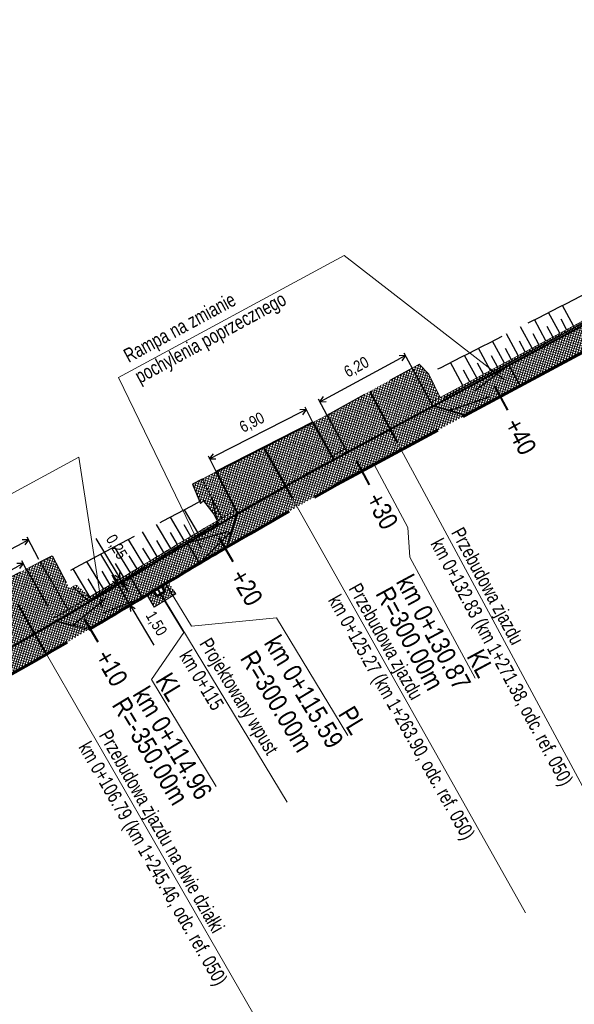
# Model space of a CAD drawing. Header units: metres. Extents: x 7437418 to 7437771, y 5556617 to 5556935.
# Tile 5 of 8: x 7437612 to 7437648, y 5556707 to 5556770. Entities that reach past the tile are written whole.
import ezdxf

# ---------------------------------------------------------------- set-up
doc = ezdxf.new("R2010")
doc.units = ezdxf.units.M
doc.header["$MEASUREMENT"] = 0
for name, pattern in [('DGN Style 2', [4.597421, 2.758453, -1.838968]), ('DGN Style 3', [6.436389, 4.597421, -1.838968]), ('DGN Style 4', [7.360471, 3.677937, -1.838968, 0.004597, -1.838968])]:
    doc.linetypes.add(name, pattern=pattern)
doc.layers.get('0').update_dxf_attribs({"color": 250})
for name, color, linetype, lineweight in [('!!_robocza', 2, 'Continuous', 30), ('D_balustrada', 6, 'Continuous', 30), ('D_kilometraz', 1, 'Continuous', 40), ('D_krawedz swobodna jezdni', 7, 'DGN Style 2', 30), ('D_kraweznik', 7, 'Continuous', 70), ('D_kraweznik obnizony', 7, 'DGN Style 3', 70), ('D_obrzeze', 7, 'Continuous', 40), ('D_odwodnienie liniowe_wpust', 5, 'Continuous', 53), ('D_opis trasy', 7, 'Continuous', 13), ('D_opisy', 7, 'Continuous', 13), ('D_osie', 1, 'DGN Style 4', 40), ('D_plantowanie', 102, 'DGN Style 2', 30), ('D_pobocze', 7, 'Continuous', 13), ('D_rampa', 7, 'DGN Style 2', 30), ('D_skarpa', 7, 'DGN Style 3', 30), ('D_skarpa-symbol', 7, 'Continuous', 30), ('D_wymiary', 7, 'Continuous', 13), ('D_zakres', 7, 'DGN Style 2', 13), ('DS_chodniki', 4, 'Continuous', 0), ('DS_nawierzchnia bitumiczna odtworzenie', 252, 'Continuous', 0), ('DS_pobocze', 1, 'Continuous', 0), ('DS_zjazdy kostka', 30, 'Continuous', 0), ('DS_zjazdy kruszywo', 2, 'Continuous', 0)]:
    doc.layers.add(name, color=color, linetype=linetype, lineweight=lineweight)
doc.layers.add('DS_niwelowanie', color=7, linetype='Continuous', lineweight=0, true_color=0x009c00)
doc.styles.add('ROMANS', font='arial.ttf', dxfattribs={"width": 0.8})
doc.styles.get("Standard").update_dxf_attribs({"font": 'txt.shx', "width": 0.75})
doc.styles.add('Style-Arial Narrow', font='ARIALN.TTF')
doc.dimstyles.new('1-500', dxfattribs={"dimscale": 10, "dimtxt": 0.1, "dimasz": 0.07, "dimexe": 0, "dimexo": 0, "dimgap": 0.05, "dimtad": 1, "dimdec": 1, "dimzin": 0, "dimtxsty": 'ROMANS', "dimcen": 0.1, "dimclrt": 256, "dimadec": 0, "dimazin": 0, "dimtfac": 0.666667, "dimtdec": 1, "dimtofl": 0, "dimtmove": 1, "dimatfit": 2, "dimfxl": 1, "dimtolj": 1, "dimtzin": 0, "dimarcsym": 0})

# ---------------------------------------------------------------- blocks, each defined once
blk = doc.blocks.new('TerminatorOpen')
at = {"color": 0, "linetype": 'ByBlock', "lineweight": -2}
for q in [(-1, 0.5), (-1, 0), (-1, -0.5)]:
    blk.add_line((0, 0), q, dxfattribs=at)
blk = doc.blocks.new('*D2')
at = {"layer": 'D_wymiary', "color": 0, "lineweight": -2}
for p, q in [((7437618.546, 5556733.961), (7437618.361, 5556734.27)), ((7437618.676, 5556733.619), (7437618.576, 5556733.559)), ((7437618.731, 5556733.652), (7437619.501, 5556732.365)), ((7437619.447, 5556732.332), (7437619.347, 5556732.272)), ((7437619.686, 5556732.056), (7437621.022, 5556729.825))]:
    blk.add_line(p, q, dxfattribs=at)
at = {"layer": 'Defpoints', "color": 0}
for p in [(7437618.731, 5556733.652), (7437618.831, 5556733.712), (7437619.601, 5556732.425)]:
    blk.add_point(p, dxfattribs=at)
at = {"layer": 'D_wymiary', "color": 0, "lineweight": -2, "xscale": 0.36, "yscale": 0.36, "zscale": 0.36}
for p, rotation in [((7437618.731, 5556733.652), 300.9093945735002), ((7437619.501, 5556732.365), 120.9093945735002)]:
    blk.add_blockref('TerminatorOpen', p, dxfattribs=dict(at, rotation=rotation))
at = {"layer": 'D_wymiary', "insert": (7437621.138, 5556731.174), "char_height": 0.72, "attachment_point": 5, "rotation": 300.90939, "style": 'Style-Arial Narrow'}
blk.add_mtext('1,50', dxfattribs=at)
blk = doc.blocks.new('*D6')
at = {"layer": 'D_wymiary', "color": 0, "lineweight": -2}
for p, q in [((7437618.704, 5556734.347), (7437617.349, 5556736.606)), ((7437618.853, 5556734.016), (7437618.735, 5556733.946)), ((7437618.981, 5556733.802), (7437618.864, 5556733.732)), ((7437619.018, 5556733.824), (7437618.89, 5556734.039)), ((7437619.203, 5556733.515), (7437619.389, 5556733.207))]:
    blk.add_line(p, q, dxfattribs=at)
at = {"layer": 'Defpoints', "color": 0}
for p in [(7437619.007, 5556734.109), (7437619.018, 5556733.824), (7437619.136, 5556733.895)]:
    blk.add_point(p, dxfattribs=at)
at = {"layer": 'D_wymiary', "color": 0, "lineweight": -2, "xscale": 0.36, "yscale": 0.36, "zscale": 0.36}
for p, rotation in [((7437618.89, 5556734.039), 300.9678486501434), ((7437619.018, 5556733.824), 120.9678486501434)]:
    blk.add_blockref('TerminatorOpen', p, dxfattribs=dict(at, rotation=rotation))
at = {"layer": 'D_wymiary', "insert": (7437618.609, 5556736.046), "char_height": 0.72, "attachment_point": 5, "rotation": 300.96785, "style": 'Style-Arial Narrow'}
blk.add_mtext('0,25', dxfattribs=at)
blk = doc.blocks.new('*D8')
at = {"layer": 'D_wymiary', "color": 0, "lineweight": -2}
for p, q in [((7437631.179, 5556743.903), (7437630.639, 5556744.965)), ((7437630.4, 5556744.641), (7437624.892, 5556741.84)), ((7437625.029, 5556740.775), (7437624.489, 5556741.837))]:
    blk.add_line(p, q, dxfattribs=at)
at = {"layer": 'Defpoints', "color": 0}
for p in [(7437631.261, 5556743.743), (7437624.571, 5556741.676), (7437625.111, 5556740.615)]:
    blk.add_point(p, dxfattribs=at)
at = {"layer": 'D_wymiary', "color": 0, "lineweight": -2, "xscale": 0.36, "yscale": 0.36, "zscale": 0.36}
for p, rotation in [((7437630.721, 5556744.805), 26.9605291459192), ((7437624.571, 5556741.676), 206.9605291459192)]:
    blk.add_blockref('TerminatorOpen', p, dxfattribs=dict(at, rotation=rotation))
at = {"layer": 'D_wymiary', "insert": (7437627.287, 5556743.947), "char_height": 0.72, "attachment_point": 5, "rotation": 26.96053, "style": 'Style-Arial Narrow'}
blk.add_mtext('6,90', dxfattribs=at)
blk = doc.blocks.new('*D9')
at = {"layer": 'D_wymiary', "color": 0, "lineweight": -2}
for p, q in [((7437631.9, 5556745.48), (7437636.72, 5556748.076)), ((7437637.505, 5556747.379), (7437636.952, 5556748.405)), ((7437632.05, 5556744.441), (7437631.497, 5556745.468))]:
    blk.add_line(p, q, dxfattribs=at)
at = {"layer": 'Defpoints', "color": 0}
for p in [(7437637.037, 5556748.247), (7437637.59, 5556747.22), (7437632.135, 5556744.283)]:
    blk.add_point(p, dxfattribs=at)
at = {"layer": 'D_wymiary', "color": 0, "lineweight": -2, "xscale": 0.36, "yscale": 0.36, "zscale": 0.36}
for p, rotation in [((7437637.037, 5556748.247), 28.30396688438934), ((7437631.583, 5556745.309), 208.3039668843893)]:
    blk.add_blockref('TerminatorOpen', p, dxfattribs=dict(at, rotation=rotation))
at = {"layer": 'D_wymiary', "insert": (7437633.934, 5556747.476), "char_height": 0.72, "attachment_point": 5, "rotation": 28.30397, "style": 'Style-Arial Narrow'}
blk.add_mtext('6,20', dxfattribs=at)
blk = doc.blocks.new('*D10')
at = {"layer": 'D_wymiary', "color": 0, "lineweight": -2}
for p, q in [((7437610.268, 5556733.69), (7437612.392, 5556734.847)), ((7437612.925, 5556734.621), (7437612.622, 5556735.178)), ((7437610.169, 5556733.119), (7437609.865, 5556733.676))]:
    blk.add_line(p, q, dxfattribs=at)
at = {"layer": 'Defpoints', "color": 0}
for p in [(7437612.708, 5556735.019), (7437613.011, 5556734.463), (7437610.255, 5556732.961)]:
    blk.add_point(p, dxfattribs=at)
at = {"layer": 'D_wymiary', "color": 0, "lineweight": -2, "xscale": 0.36, "yscale": 0.36, "zscale": 0.36}
for p, rotation in [((7437612.708, 5556735.019), 28.57741465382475), ((7437609.952, 5556733.518), 208.5774146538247)]:
    blk.add_blockref('TerminatorOpen', p, dxfattribs=dict(at, rotation=rotation))
at = {"layer": 'D_wymiary', "insert": (7437610.982, 5556734.908), "char_height": 0.72, "attachment_point": 5, "rotation": 28.57741, "style": 'Style-Arial Narrow'}
blk.add_mtext('3.15', dxfattribs=at)
blk = doc.blocks.new('*D13')
at = {"layer": 'D_wymiary', "color": 0, "lineweight": -2}
for p, q in [((7437608.82, 5556734.294), (7437612.737, 5556736.355)), ((7437613.715, 5556735.27), (7437612.972, 5556736.682)), ((7437609.161, 5556732.874), (7437608.418, 5556734.286))]:
    blk.add_line(p, q, dxfattribs=at)
at = {"layer": 'Defpoints', "color": 0}
for p in [(7437613.056, 5556736.523), (7437613.799, 5556735.11), (7437609.245, 5556732.714)]:
    blk.add_point(p, dxfattribs=at)
at = {"layer": 'D_wymiary', "color": 0, "lineweight": -2, "xscale": 0.36, "yscale": 0.36, "zscale": 0.36}
for p, rotation in [((7437613.056, 5556736.523), 27.75115635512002), ((7437608.502, 5556734.127), 207.75115635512)]:
    blk.add_blockref('TerminatorOpen', p, dxfattribs=dict(at, rotation=rotation))
at = {"layer": 'D_wymiary', "insert": (7437610.41, 5556736.026), "char_height": 0.72, "attachment_point": 5, "rotation": 27.75116, "style": 'Style-Arial Narrow'}
blk.add_mtext('5,15', dxfattribs=at)

msp = doc.modelspace()

# ---------------------------------------------------------------- hatches: boundary and pattern name
at = {"layer": 'DS_chodniki'}
h = msp.add_hatch(dxfattribs=at)
h.set_pattern_fill('CROSSHATCH', color=256, style=0, pattern_type=2)
h.set_pattern_definition([(73.46674, (7437667.05196, 5556759.3903), (-0.1437982, 0.0426858), []), (343.46675, (7437667.05196, 5556759.3903), (0.0426858, 0.1437982), [])])
h.paths.add_polyline_path([(7437684.009, 5556769.397), (7437638.768, 5556745.033), (7437640.8, 5556744.423), (7437651.173, 5556750.01), (7437651.613, 5556750.247), (7437652.141, 5556750.531), (7437652.582, 5556750.768), (7437678.765, 5556764.869, 0.109552)])
h = msp.add_hatch(dxfattribs=at)
h.set_pattern_fill('CROSSHATCH', color=256, style=0, pattern_type=2)
h.set_pattern_definition([(73.4667, (7437618.72643, 5556732.85303), (-0.1437982, 0.0426858), []), (343.4667, (7437618.72643, 5556732.85303), (0.0426858, 0.1437982), [])])
h.paths.add_polyline_path([(7437621.772, 5556733.735, -0.003761), (7437625.649, 5556736.045), (7437626.346, 5556738.186, 0.005157), (7437620.995, 5556735.017), (7437620.457, 5556734.691, -0.004697), (7437614.826, 5556731.35), (7437616.872, 5556730.808, 0.00345), (7437621.022, 5556733.28), (7437621.234, 5556733.409), (7437621.267, 5556733.428), (7437621.523, 5556733.584)])
at = {"layer": 'DS_nawierzchnia bitumiczna odtworzenie'}
h = msp.add_hatch(dxfattribs=at)
h.set_pattern_fill('CROSSHATCH', color=256, style=0, pattern_type=2)
h.set_pattern_definition([(73.467, (7437622.13921, 5556733.07704), (-0.143798, 0.042686), []), (343.467, (7437622.13921, 5556733.07704), (0.042686, 0.143798), [])])
h.paths.add_polyline_path([(7437620.582, 5556733.014), (7437621.049, 5556732.244), (7437622.417, 5556733.073), (7437621.951, 5556733.843, 0.000174), (7437621.772, 5556733.735), (7437621.523, 5556733.584), (7437621.523, 5556733.584), (7437621.731, 5556733.242), (7437621.217, 5556732.931), (7437621.01, 5556733.273), (7437621.01, 5556733.273, -0.000357)])
at = {"layer": 'DS_niwelowanie'}
h = msp.add_hatch(dxfattribs=at)
h.set_pattern_fill('CROSSHATCH', color=256, style=0, pattern_type=2)
h.set_pattern_definition([(73.467, (7437624.73887, 5556738.88481), (-0.143798, 0.042686), []), (343.467, (7437624.73887, 5556738.88481), (0.042686, 0.143798), [])])
h.paths.add_polyline_path([(7437625.367, 5556737.907), (7437624.106, 5556740.385), (7437623.471, 5556740.06), (7437623.98, 5556738.84), (7437624.176, 5556738.995), (7437624.844, 5556738.152), (7437625.046, 5556737.719, -0.000308)])
h = msp.add_hatch(dxfattribs=at)
h.set_pattern_fill('CROSSHATCH', color=256, style=0, pattern_type=2)
h.set_pattern_definition([(73.467, (7437615.52929, 5556732.68103), (-0.143798, 0.042686), []), (343.467, (7437615.52929, 5556732.68103), (0.042686, 0.143798), [])])
h.paths.add_polyline_path([(7437616.951, 5556732.885), (7437616.087, 5556733.672), (7437615.646, 5556733.437), (7437614.546, 5556735.493), (7437613.799, 5556735.11), (7437615.564, 5556732.07, 0.001155)])
at = {"layer": 'DS_pobocze'}
h = msp.add_hatch(dxfattribs=at)
h.set_pattern_fill('CROSSHATCH', color=256, style=0, pattern_type=2)
h.set_pattern_definition([(73.46674, (7437668.93906, 5556761.49754), (-0.1437982, 0.0426858), []), (343.46675, (7437668.93906, 5556761.49754), (0.0426858, 0.1437982), [])])
h.paths.add_polyline_path([(7437638.768, 5556745.033), (7437684.009, 5556769.397), (7437683.89, 5556769.617), (7437679.419, 5556767.209), (7437678.979, 5556766.972), (7437678.538, 5556766.734), (7437678.098, 5556766.497), (7437677.658, 5556766.26), (7437677.218, 5556766.023), (7437676.777, 5556765.786), (7437676.337, 5556765.549), (7437675.897, 5556765.312), (7437675.457, 5556765.075), (7437675.017, 5556764.838), (7437674.576, 5556764.601), (7437674.136, 5556764.364), (7437673.696, 5556764.127), (7437673.256, 5556763.89), (7437672.815, 5556763.652), (7437672.375, 5556763.415), (7437671.935, 5556763.178), (7437671.495, 5556762.941), (7437671.055, 5556762.704), (7437670.614, 5556762.467), (7437670.174, 5556762.23), (7437669.734, 5556761.993), (7437669.294, 5556761.756), (7437668.853, 5556761.519), (7437668.413, 5556761.282), (7437667.973, 5556761.045), (7437667.533, 5556760.808), (7437667.093, 5556760.571), (7437666.652, 5556760.333), (7437666.212, 5556760.096), (7437665.772, 5556759.859), (7437665.332, 5556759.622), (7437664.891, 5556759.385), (7437664.451, 5556759.148), (7437664.011, 5556758.911), (7437663.571, 5556758.674), (7437663.131, 5556758.437), (7437662.69, 5556758.2), (7437662.25, 5556757.963), (7437661.81, 5556757.726), (7437661.37, 5556757.489), (7437660.929, 5556757.251), (7437660.489, 5556757.014), (7437660.049, 5556756.777), (7437659.609, 5556756.54), (7437659.169, 5556756.303), (7437658.728, 5556756.066), (7437658.288, 5556755.829), (7437657.848, 5556755.592), (7437657.408, 5556755.355), (7437656.967, 5556755.118), (7437656.527, 5556754.881), (7437656.087, 5556754.644), (7437655.647, 5556754.407), (7437655.207, 5556754.169), (7437654.766, 5556753.932), (7437654.326, 5556753.695), (7437653.886, 5556753.458), (7437653.446, 5556753.221), (7437653.005, 5556752.984), (7437652.565, 5556752.747), (7437652.125, 5556752.51), (7437651.685, 5556752.273), (7437651.245, 5556752.036), (7437650.804, 5556751.799), (7437650.364, 5556751.562), (7437649.924, 5556751.325), (7437649.484, 5556751.088), (7437649.043, 5556750.85), (7437648.603, 5556750.613), (7437648.163, 5556750.376), (7437647.723, 5556750.139), (7437647.283, 5556749.902), (7437646.842, 5556749.665), (7437646.402, 5556749.428), (7437645.962, 5556749.191), (7437645.522, 5556748.954), (7437645.081, 5556748.717), (7437644.641, 5556748.48), (7437644.201, 5556748.243), (7437643.761, 5556748.006), (7437643.321, 5556747.768), (7437642.88, 5556747.531), (7437642.44, 5556747.294), (7437642, 5556747.057), (7437641.56, 5556746.82), (7437641.119, 5556746.583), (7437640.679, 5556746.346), (7437639.24, 5556745.571), (7437638.65, 5556745.253)])
h = msp.add_hatch(dxfattribs=at)
h.set_pattern_fill('CROSSHATCH', color=256, style=0, pattern_type=2)
h.set_pattern_definition([(73.467, (7437638.46853, 5556745.9911), (-0.143798, 0.042686), []), (343.467, (7437638.46853, 5556745.9911), (0.042686, 0.143798), [])])
h.paths.add_polyline_path([(7437638.512, 5556747.055), (7437637.903, 5556747.694), (7437637.465, 5556747.453), (7437638.65, 5556745.253), (7437639.24, 5556745.571)])
h = msp.add_hatch(dxfattribs=at)
h.set_pattern_fill('CROSSHATCH', color=256, style=0, pattern_type=2)
h.set_pattern_definition([(73.467, (7437632.11164, 5556742.76442), (-0.143798, 0.042686), []), (343.467, (7437632.11164, 5556742.76442), (0.042686, 0.143798), [])])
h.paths.add_polyline_path([(7437632.338, 5556741.846, -0.00082), (7437633.206, 5556742.319), (7437632.038, 5556744.461), (7437631.6, 5556744.22), (7437631.127, 5556743.978)])
h = msp.add_hatch(dxfattribs=at)
h.set_pattern_fill('CROSSHATCH', color=256, style=0, pattern_type=2)
h.set_pattern_definition([(73.467, (7437632.68367, 5556741.9219), (-0.143798, 0.042686), []), (343.467, (7437632.68367, 5556741.9219), (0.042686, 0.143798), [])])
h.paths.add_polyline_path([(7437632.461, 5556741.628, -0.000817), (7437633.326, 5556742.1), (7437633.326, 5556742.1), (7437633.206, 5556742.319, 0.00082), (7437632.338, 5556741.846)])
h = msp.add_hatch(dxfattribs=at)
h.set_pattern_fill('CROSSHATCH', color=256, style=0, pattern_type=2)
h.set_pattern_definition([(73.467, (7437625.4091, 5556738.72291), (-0.143798, 0.042686), []), (343.467, (7437625.4091, 5556738.72291), (0.042686, 0.143798), [])])
h.paths.add_polyline_path([(7437626.233, 5556738.409), (7437624.996, 5556740.841), (7437624.106, 5556740.385), (7437625.367, 5556737.907, -0.00083)])
h = msp.add_hatch(dxfattribs=at)
h.set_pattern_fill('CROSSHATCH', color=256, style=0, pattern_type=2)
h.set_pattern_definition([(73.4667, (7437615.63495, 5556731.96676), (-0.1437982, 0.0426858), []), (343.4667, (7437615.63495, 5556731.96676), (0.0426858, 0.1437982), [])])
h.paths.add_polyline_path([(7437622.954, 5556736.486), (7437622.954, 5556736.485), (7437622.954, 5556736.486, 0.002019), (7437620.865, 5556735.231), (7437620.811, 5556735.198), (7437620.383, 5556734.939), (7437620.327, 5556734.905, -0.004697), (7437614.7, 5556731.566), (7437614.826, 5556731.35, 0.004697), (7437620.457, 5556734.691), (7437620.995, 5556735.017, -0.005157), (7437626.346, 5556738.186), (7437626.233, 5556738.409, 0.00315)])
h = msp.add_hatch(dxfattribs=at)
h.set_pattern_fill('CROSSHATCH', color=256, style=0, pattern_type=2)
h.set_pattern_definition([(73.467, (7437614.97035, 5556732.49711), (-0.143798, 0.042686), []), (343.467, (7437614.97035, 5556732.49711), (0.042686, 0.143798), [])])
h.paths.add_polyline_path([(7437614.7, 5556731.566, 0.000718), (7437615.564, 5556732.07), (7437613.799, 5556735.11), (7437612.907, 5556734.654)])
at = {"layer": 'DS_zjazdy kostka'}
h = msp.add_hatch(dxfattribs=at)
h.set_pattern_fill('CROSSHATCH', color=256, style=0, pattern_type=2)
h.set_pattern_definition([(73.467, (7437638.11537, 5556743.85993), (-0.143798, 0.042686), []), (343.467, (7437638.11537, 5556743.85993), (0.042686, 0.143798), [])])
h.paths.add_polyline_path([(7437636.758, 5556742.247), (7437640.8, 5556744.423), (7437638.768, 5556745.033), (7437636.047, 5556743.567)])
h = msp.add_hatch(dxfattribs=at)
h.set_pattern_fill('CROSSHATCH', color=256, style=0, pattern_type=2)
h.set_pattern_definition([(73.4667, (7437629.82497, 5556741.43704), (-0.143798, 0.042686), []), (343.4667, (7437629.82497, 5556741.43704), (0.042686, 0.143798), [])])
h.paths.add_polyline_path([(7437629.394, 5556739.925, -0.002909), (7437632.461, 5556741.628), (7437632.338, 5556741.846), (7437631.127, 5556743.978), (7437628.01, 5556742.383)])
h = msp.add_hatch(dxfattribs=at)
h.set_pattern_fill('CROSSHATCH', color=256, style=0, pattern_type=2)
h.set_pattern_definition([(73.4667, (7437630.95998, 5556740.0536), (-0.1437982, 0.0426858), []), (343.4667, (7437630.95998, 5556740.0536), (0.0426858, 0.1437982), [])])
h.paths.add_polyline_path([(7437630.13, 5556738.618, -0.004664), (7437635.032, 5556741.317), (7437636.758, 5556742.247), (7437636.047, 5556743.567), (7437634.321, 5556742.638, 0.004664), (7437629.394, 5556739.925)])
h = msp.add_hatch(dxfattribs=at)
h.set_pattern_fill('CROSSHATCH', color=256, style=0, pattern_type=2)
h.set_pattern_definition([(73.4667, (7437627.60358, 5556740.15924), (-0.143798, 0.042686), []), (343.4667, (7437627.60358, 5556740.15924), (0.042686, 0.143798), [])])
h.paths.add_polyline_path([(7437626.346, 5556738.186, -0.002909), (7437629.394, 5556739.925), (7437628.01, 5556742.383), (7437624.996, 5556740.841), (7437626.233, 5556738.409)])
h = msp.add_hatch(dxfattribs=at)
h.set_pattern_fill('CROSSHATCH', color=256, style=0, pattern_type=2)
h.set_pattern_definition([(73.4667, (7437628.31847, 5556738.4013), (-0.143798, 0.042686), []), (343.4667, (7437628.31847, 5556738.4013), (0.042686, 0.143798), [])])
h.paths.add_polyline_path([(7437626.346, 5556738.186), (7437625.649, 5556736.045, -0.004306), (7437630.13, 5556738.618), (7437629.394, 5556739.925, 0.002909)])
h = msp.add_hatch(dxfattribs=at)
h.set_pattern_fill('CROSSHATCH', color=256, style=0, pattern_type=2)
h.set_pattern_definition([(73.4667, (7437612.66252, 5556731.68678), (-0.143798, 0.042686), []), (343.4667, (7437612.66252, 5556731.68678), (0.042686, 0.143798), [])])
h.paths.add_polyline_path([(7437614.826, 5556731.35), (7437614.7, 5556731.566), (7437612.907, 5556734.654), (7437610.73, 5556733.54), (7437610.119, 5556733.2), (7437611.947, 5556729.984), (7437612.071, 5556729.767, 0.002279)])
h = msp.add_hatch(dxfattribs=at)
h.set_pattern_fill('CROSSHATCH', color=256, style=0, pattern_type=2)
h.set_pattern_definition([(73.467, (7437613.97886, 5556729.85095), (-0.143798, 0.042686), []), (343.467, (7437613.97886, 5556729.85095), (0.042686, 0.143798), [])])
h.paths.add_polyline_path([(7437614.198, 5556729.255, 0.002209), (7437616.872, 5556730.808), (7437614.826, 5556731.35, -0.00114), (7437613.45, 5556730.556)])
h = msp.add_hatch(dxfattribs=at)
h.set_pattern_fill('CROSSHATCH', color=256, style=0, pattern_type=2)
h.set_pattern_definition([(73.467, (7437612.971, 5556729.04775), (-0.143798, 0.042686), []), (343.467, (7437612.971, 5556729.04775), (0.042686, 0.143798), [])])
h.paths.add_polyline_path([(7437612.071, 5556729.767), (7437611.51, 5556727.726, 0.002209), (7437614.198, 5556729.255), (7437613.45, 5556730.556, -0.00114)])
at = {"layer": 'DS_zjazdy kruszywo'}
h = msp.add_hatch(dxfattribs=at)
h.set_pattern_fill('CROSSHATCH', color=256, style=0, pattern_type=2)
h.set_pattern_definition([(73.467, (7437636.58618, 5556745.90512), (-0.143798, 0.042686), []), (343.467, (7437636.58618, 5556745.90512), (0.042686, 0.143798), [])])
h.paths.add_polyline_path([(7437637.465, 5556747.453), (7437634.758, 5556745.961), (7437636.047, 5556743.567), (7437638.768, 5556745.033), (7437638.65, 5556745.253)])
h = msp.add_hatch(dxfattribs=at)
h.set_pattern_fill('CROSSHATCH', color=256, style=0, pattern_type=2)
h.set_pattern_definition([(73.467, (7437633.89673, 5556744.44689), (-0.143798, 0.042686), []), (343.467, (7437633.89673, 5556744.44689), (0.042686, 0.143798), [])])
h.paths.add_polyline_path([(7437633.326, 5556742.1, -0.000938), (7437634.321, 5556742.638), (7437636.047, 5556743.567), (7437634.758, 5556745.961), (7437632.038, 5556744.461), (7437633.206, 5556742.319), (7437633.326, 5556742.1)])

# ---------------------------------------------------------------- linework, layer by layer
at = {"layer": '!!_robocza'}
msp.add_line((7437623.781, 5556738.87), (7437623.933, 5556738.952), dxfattribs=at)
at = {"layer": 'D_balustrada', "ltscale": 0.1}
for p, q in [((7437625.099, 5556737.605), (7437624.736, 5556739.146)), ((7437616.811, 5556732.657), (7437615.866, 5556733.555))]:
    msp.add_line(p, q, dxfattribs=at)
at = {"layer": 'D_balustrada', "ltscale": 0.1, "flags": 128}
msp.add_lwpolyline([(7437639.515, 5556745.577), (7437678.586, 5556766.618), (7437680.3, 5556767.683)], dxfattribs=at)
msp.add_lwpolyline([(7437616.811, 5556732.657, 0.002994), (7437620.392, 5556734.798), (7437620.93, 5556735.124, -0.004021), (7437625.099, 5556737.605)], format="xyb", dxfattribs=at)
at = {"layer": 'D_kilometraz', "flags": 128}
for points in [[(7437643.547, 5556744.767), (7437642.717, 5556746.308)], [(7437634.746, 5556740.026), (7437633.911, 5556741.564)], [(7437626.065, 5556735.13), (7437625.18, 5556736.639)], [(7437617.479, 5556730.004), (7437616.593, 5556731.514)]]:
    msp.add_lwpolyline(points, dxfattribs=at)
at = {"layer": 'D_krawedz swobodna jezdni'}
for p, q in [((7437632.038, 5556744.461), (7437637.465, 5556747.453)), ((7437637.465, 5556747.453), (7437638.768, 5556745.033)), ((7437640.8, 5556744.423), (7437638.768, 5556745.033)), ((7437632.038, 5556744.461), (7437633.326, 5556742.1)), ((7437625.649, 5556736.045), (7437626.346, 5556738.186)), ((7437612.907, 5556734.654), (7437614.826, 5556731.35)), ((7437616.872, 5556730.808), (7437614.826, 5556731.35))]:
    msp.add_line(p, q, dxfattribs=at)
at = {"layer": 'D_krawedz swobodna jezdni', "flags": 128}
msp.add_lwpolyline([(7437610.119, 5556733.2), (7437610.73, 5556733.54), (7437612.907, 5556734.654)], dxfattribs=at)
at = {"layer": 'D_kraweznik'}
for p, q in [((7437640.8, 5556744.423), (7437678.765, 5556764.869)), ((7437621.234, 5556733.409), (7437621.772, 5556733.735))]:
    msp.add_line(p, q, dxfattribs=at)
at = {"layer": 'D_kraweznik', "extrusion": (0, 0, -1)}
msp.add_arc((-7437777.277, 5556477.184), 300, 58.77848, 59.64038, dxfattribs=at)
at = {"layer": 'D_kraweznik'}
msp.add_arc((7437439.812, 5557032.718), 350, 300.39004, 301.22152, dxfattribs=at)
at = {"layer": 'D_kraweznik obnizony'}
msp.add_line((7437635.032, 5556741.317), (7437640.8, 5556744.423), dxfattribs=at)
at = {"layer": 'D_kraweznik obnizony', "extrusion": (0, 0, -1)}
msp.add_arc((-7437777.277, 5556477.184), 300, 59.64038, 61.69603, dxfattribs=at)
at = {"layer": 'D_kraweznik obnizony'}
msp.add_arc((7437439.812, 5557032.718), 350, 299.37761, 300.39004, dxfattribs=at)
at = {"layer": 'D_obrzeze'}
for p, q in [((7437634.321, 5556742.638), (7437684.009, 5556769.397)), ((7437631.127, 5556743.978), (7437624.996, 5556740.841)), ((7437631.127, 5556743.978), (7437632.461, 5556741.628)), ((7437624.996, 5556740.841), (7437626.346, 5556738.186)), ((7437620.457, 5556734.691), (7437620.995, 5556735.017))]:
    msp.add_line(p, q, dxfattribs=at)
at = {"layer": 'D_obrzeze', "extrusion": (0, 0, -1)}
msp.add_arc((-7437777.277, 5556477.184), 301.5, 58.77848, 61.69603, dxfattribs=at)
at = {"layer": 'D_obrzeze'}
msp.add_arc((7437439.812, 5557032.718), 348.5, 298.39337, 301.22152, dxfattribs=at)
at = {"layer": 'D_odwodnienie liniowe_wpust', "flags": 128}
msp.add_lwpolyline([(7437621.217, 5556732.931), (7437621.731, 5556733.242), (7437621.523, 5556733.584), (7437621.01, 5556733.273), (7437621.217, 5556732.931)], close=True, dxfattribs=at)
at = {"layer": 'D_opis trasy'}
for p, q in [((7437637.31, 5556735.412), (7437637.188, 5556737.313)), ((7437623.41, 5556731.032), (7437628.823, 5556731.559)), ((7437622.924, 5556730.62), (7437620.867, 5556727.643))]:
    msp.add_line(p, q, dxfattribs=at)
at = {"layer": 'D_opis trasy', "flags": 128}
for points in [[(7437635.032, 5556741.317), (7437637.188, 5556737.313)], [(7437637.31, 5556735.412), (7437641.455, 5556727.714)], [(7437621.772, 5556733.735), (7437623.41, 5556731.032)], [(7437621.234, 5556733.409), (7437622.924, 5556730.62)], [(7437628.823, 5556731.559), (7437633.361, 5556724.073)], [(7437624.995, 5556720.832), (7437620.867, 5556727.643)]]:
    msp.add_lwpolyline(points, dxfattribs=at)
at = {"layer": 'D_opisy'}
for p, q in [((7437636.758, 5556742.247), (7437650.799, 5556716.174)), ((7437630.13, 5556738.618), (7437644.67, 5556712.784)), ((7437621.266, 5556733.43), (7437629.508, 5556719.832)), ((7437614.198, 5556729.255), (7437628.894, 5556703.68))]:
    msp.add_line(p, q, dxfattribs=at)
at = {"layer": 'D_opisy', "flags": 128}
for points in [[(7437643.339, 5556746.701), (7437633.122, 5556754.618), (7437618.777, 5556746.84), (7437624.045, 5556735.942)], [(7437617.73, 5556732.149), (7437616.253, 5556741.781), (7437601.909, 5556734.004), (7437610.566, 5556728.1)]]:
    msp.add_lwpolyline(points, dxfattribs=at)
at = {"layer": 'D_osie'}
for p, q in [((7437634.758, 5556745.961), (7437636.758, 5556742.247)), ((7437628.01, 5556742.383), (7437630.13, 5556738.618)), ((7437614.198, 5556729.255), (7437611.513, 5556733.927))]:
    msp.add_line(p, q, dxfattribs=at)
at = {"layer": 'D_plantowanie'}
for p, q in [((7437624.106, 5556740.385), (7437623.471, 5556740.06)), ((7437623.471, 5556740.06), (7437623.98, 5556738.84)), ((7437623.98, 5556738.84), (7437624.176, 5556738.995)), ((7437624.176, 5556738.995), (7437624.844, 5556738.152)), ((7437624.844, 5556738.152), (7437625.046, 5556737.719))]:
    msp.add_line(p, q, dxfattribs=at)
at = {"layer": 'D_plantowanie', "flags": 128}
msp.add_lwpolyline([(7437613.799, 5556735.11), (7437614.546, 5556735.493), (7437615.646, 5556733.437), (7437616.087, 5556733.672), (7437616.951, 5556732.885)], dxfattribs=at)
at = {"layer": 'D_pobocze'}
for p, q in [((7437638.65, 5556745.253), (7437683.89, 5556769.617)), ((7437637.465, 5556747.453), (7437637.903, 5556747.694))]:
    msp.add_line(p, q, dxfattribs=at)
at = {"layer": 'D_pobocze', "flags": 128}
for points in [[(7437637.903, 5556747.694), (7437638.512, 5556747.055), (7437639.24, 5556745.571)], [(7437631.127, 5556743.978), (7437631.6, 5556744.22), (7437632.038, 5556744.461)], [(7437624.996, 5556740.841), (7437624.106, 5556740.385), (7437625.367, 5556737.907)], [(7437612.907, 5556734.654), (7437613.799, 5556735.11), (7437615.564, 5556732.07)]]:
    msp.add_lwpolyline(points, dxfattribs=at)
msp.add_lwpolyline([(7437614.7, 5556731.566, 0.004697), (7437620.327, 5556734.905), (7437620.865, 5556735.231, -0.005168), (7437626.233, 5556738.409)], format="xyb", dxfattribs=at)
at = {"layer": 'D_pobocze', "extrusion": (0, 0, -1)}
msp.add_arc((-7437777.277, 5556477.184), 301.75, 61.29324, 61.48108, dxfattribs=at)
at = {"layer": 'D_rampa'}
for p, q in [((7437643.61, 5556747.641), (7437639.784, 5556744.728)), ((7437644.322, 5556746.32), (7437643.61, 5556747.641)), ((7437639.784, 5556744.728), (7437644.322, 5556746.32)), ((7437623.165, 5556736.328), (7437625.998, 5556737.116)), ((7437625.998, 5556737.116), (7437623.923, 5556735.034)), ((7437623.923, 5556735.034), (7437623.165, 5556736.328)), ((7437615.849, 5556731.079), (7437619.563, 5556734.125)), ((7437620.311, 5556732.851), (7437619.563, 5556734.125)), ((7437620.311, 5556732.851), (7437615.849, 5556731.079))]:
    msp.add_line(p, q, dxfattribs=at)
at = {"layer": 'D_skarpa', "flags": 128}
for points in [[(7437639.094, 5556747.391), (7437639.251, 5556747.471), (7437639.697, 5556747.699), (7437640.142, 5556747.926), (7437640.587, 5556748.154), (7437641.033, 5556748.381), (7437641.478, 5556748.609), (7437641.924, 5556748.836), (7437642.369, 5556749.064), (7437642.814, 5556749.291), (7437643.26, 5556749.518), (7437643.705, 5556749.746), (7437644.151, 5556749.973), (7437644.596, 5556750.201), (7437645.041, 5556750.428), (7437645.487, 5556750.656), (7437645.932, 5556750.883), (7437646.378, 5556751.111), (7437646.823, 5556751.338), (7437647.268, 5556751.566), (7437647.714, 5556751.793), (7437648.159, 5556752.021), (7437648.605, 5556752.248), (7437649.05, 5556752.475), (7437649.489, 5556752.715), (7437649.928, 5556752.954), (7437650.367, 5556753.194), (7437650.806, 5556753.433), (7437651.245, 5556753.673), (7437651.684, 5556753.912), (7437652.122, 5556754.152), (7437652.561, 5556754.391), (7437653, 5556754.631), (7437653.439, 5556754.87), (7437653.878, 5556755.11), (7437654.317, 5556755.349), (7437654.756, 5556755.589), (7437655.195, 5556755.828), (7437655.634, 5556756.068), (7437656.073, 5556756.307), (7437656.512, 5556756.547), (7437656.951, 5556756.786), (7437657.389, 5556757.026), (7437657.828, 5556757.265), (7437658.267, 5556757.505), (7437658.706, 5556757.744), (7437659.145, 5556757.984), (7437659.586, 5556758.22), (7437660.031, 5556758.448), (7437660.476, 5556758.676), (7437660.921, 5556758.904), (7437661.366, 5556759.132), (7437661.812, 5556759.36), (7437662.257, 5556759.588), (7437662.702, 5556759.816), (7437663.147, 5556760.044), (7437663.592, 5556760.272), (7437664.037, 5556760.5), (7437664.482, 5556760.728), (7437664.927, 5556760.955), (7437665.372, 5556761.183), (7437665.818, 5556761.411), (7437666.263, 5556761.639), (7437666.708, 5556761.867), (7437667.153, 5556762.095), (7437667.598, 5556762.323), (7437668.043, 5556762.551), (7437668.488, 5556762.779), (7437668.933, 5556763.007), (7437669.379, 5556763.235), (7437669.824, 5556763.463), (7437670.264, 5556763.7), (7437670.696, 5556763.953), (7437671.128, 5556764.205), (7437671.56, 5556764.458), (7437671.992, 5556764.71), (7437672.424, 5556764.963), (7437672.855, 5556765.215), (7437673.287, 5556765.468), (7437673.719, 5556765.72), (7437674.151, 5556765.973), (7437674.583, 5556766.225), (7437675.015, 5556766.478), (7437675.447, 5556766.731), (7437675.879, 5556766.983), (7437676.311, 5556767.236), (7437676.742, 5556767.488), (7437677.174, 5556767.741), (7437677.606, 5556767.993), (7437678.038, 5556768.246), (7437678.47, 5556768.498), (7437678.867, 5556768.815), (7437679.159, 5556769.052), (7437679.413, 5556769.257), (7437679.664, 5556769.461)], [(7437615.738, 5556734.598), (7437615.883, 5556734.678), (7437616.32, 5556734.91), (7437616.757, 5556735.143), (7437617.195, 5556735.375), (7437617.632, 5556735.607), (7437618.07, 5556735.839), (7437618.507, 5556736.071), (7437618.945, 5556736.304), (7437619.383, 5556736.536), (7437619.825, 5556736.771), (7437620.272, 5556737.008), (7437620.72, 5556737.246), (7437621.167, 5556737.483), (7437621.615, 5556737.721), (7437622.062, 5556737.958), (7437622.509, 5556738.195), (7437622.956, 5556738.433), (7437623.404, 5556738.67), (7437623.781, 5556738.87)]]:
    msp.add_lwpolyline(points, dxfattribs=at)
at = {"layer": 'D_skarpa-symbol', "flags": 128}
for points in [[(7437647.723, 5556750.139), (7437647.022, 5556751.44)], [(7437645.962, 5556749.191), (7437645.241, 5556750.53)], [(7437646.842, 5556749.665), (7437646.131, 5556750.985)], [(7437647.283, 5556749.902), (7437646.93, 5556750.557)], [(7437645.081, 5556748.717), (7437644.35, 5556750.075)], [(7437646.402, 5556749.428), (7437646.044, 5556750.093)], [(7437644.201, 5556748.243), (7437643.459, 5556749.62)], [(7437645.522, 5556748.954), (7437645.158, 5556749.628)], [(7437642.44, 5556747.294), (7437641.677, 5556748.71)], [(7437643.321, 5556747.768), (7437642.568, 5556749.165)], [(7437643.761, 5556748.006), (7437643.387, 5556748.699)], [(7437644.641, 5556748.48), (7437644.273, 5556749.164)], [(7437641.56, 5556746.82), (7437640.787, 5556748.255)], [(7437642.88, 5556747.531), (7437642.502, 5556748.235)], [(7437640.679, 5556746.346), (7437639.896, 5556747.801)], [(7437642, 5556747.057), (7437641.616, 5556747.77)], [(7437641.119, 5556746.583), (7437640.73, 5556747.306)], [(7437623.815, 5556736.994), (7437622.963, 5556738.436)], [(7437622.096, 5556735.971), (7437621.184, 5556737.492)], [(7437622.954, 5556736.485), (7437622.074, 5556737.964)], [(7437623.385, 5556736.74), (7437622.951, 5556737.47)], [(7437621.239, 5556735.456), (7437620.297, 5556737.021)], [(7437622.525, 5556736.229), (7437622.076, 5556736.978)], [(7437620.383, 5556734.939), (7437619.409, 5556736.55)], [(7437621.668, 5556735.714), (7437621.204, 5556736.485)], [(7437618.67, 5556733.907), (7437617.649, 5556735.616)], [(7437619.527, 5556734.423), (7437618.527, 5556736.082)], [(7437619.955, 5556734.681), (7437619.462, 5556735.499)], [(7437620.811, 5556735.198), (7437620.332, 5556735.992)], [(7437617.811, 5556733.396), (7437616.768, 5556735.148)], [(7437619.098, 5556734.165), (7437618.593, 5556735.007)], [(7437616.951, 5556732.885), (7437615.889, 5556734.682)], [(7437618.24, 5556733.651), (7437617.725, 5556734.517)], [(7437617.381, 5556733.14), (7437616.855, 5556734.028)]]:
    msp.add_lwpolyline(points, dxfattribs=at)
at = {"layer": 'D_zakres', "flags": 128}
msp.add_lwpolyline([(7437620.582, 5556733.014), (7437621.049, 5556732.244), (7437622.417, 5556733.073), (7437621.951, 5556733.843)], dxfattribs=at)

# ---------------------------------------------------------------- texts
at = {"layer": 'D_kilometraz', "char_height": 1.2, "attachment_point": 4, "line_spacing_factor": 1.6, "style": 'Style-Arial Narrow'}
for s, insert, rotation in [('+40', (7437643.784, 5556744.127), 298.30397), ('+30', (7437634.984, 5556739.386), 298.46959), ('+20', (7437626.318, 5556734.498), 300.37945), ('+10', (7437617.732, 5556729.373), 300.40922)]:
    msp.add_mtext(s, dxfattribs=dict(at, insert=insert, rotation=rotation))
at = {"layer": 'D_opis trasy', "char_height": 1.2, "style": 'Style-Arial Narrow'}
for s, insert, attachment_point, rotation, line_spacing_factor in [('KL\\Pkm 0+130.87', (7437641.458, 5556727.515), 6, 298.30397, 0.85), ('R=300.00m', (7437635.61, 5556733.385), 4, 298.30397, 0.35), ('PL\\Pkm 0+115.59', (7437633.363, 5556723.875), 6, 301.22152, 0.85), ('R=300.00m', (7437626.982, 5556729.298), 4, 301.22152, 0.35), ('KL\\Pkm 0+114.96', (7437620.87, 5556727.444), 4, 301.22152, 0.85), ('R=-350.00m', (7437622.761, 5556719.822), 6, 301.22152, 0.35)]:
    msp.add_mtext(s, dxfattribs=dict(at, insert=insert, attachment_point=attachment_point, rotation=rotation, line_spacing_factor=line_spacing_factor))
at = {"layer": 'D_opisy', "char_height": 0.9, "attachment_point": 1}
for s, insert, rotation in [('\\fArial|b0|i0|c238238|p39;Rampa na zmianie\\Ppochylenia poprzecznego', (7437618.992, 5556748.555), 28.46675), ('\\pt11;\\fArial|b0|i0|c238238|p39;Przebudowa zjazdu\\Pkm 0+132.83 (km 1+271.38, odc. ref. 050)', (7437640.709, 5556737.418), 298.30397), ('\\pt11;\\fArial|b0|i0|c238238|p39;Przebudowa zjazdu\\Pkm 0+125.27 (km 1+263.90, odc. ref. 050)', (7437634.17, 5556733.863), 299.37281), ('\\pt11;\\fArial|b0|i0|c238238|p39;Projektowany wpust\\Pkm 0+115', (7437624.657, 5556730.384), 301.22152), ('\\pt11;\\fArial|b0|i0|c238238|p39;Przebudowa zjazdu na dwie działki\\Pkm 0+106.79 (km 1+245.46, odc. ref. 050)', (7437618.28, 5556724.537), 299.88383)]:
    msp.add_mtext(s, dxfattribs=dict(at, insert=insert, rotation=rotation))

# ---------------------------------------------------------------- dimensions: what is measured, and where the dimension line sits
at = {"layer": 'D_wymiary'}
for base, p1, p2, angle, picture, middle in [((7437637.037, 5556748.247), (7437632.135, 5556744.283), (7437637.59, 5556747.22), 28.30397, '*D9', (7437633.934, 5556747.476)), ((7437624.571, 5556741.676), (7437631.261, 5556743.743), (7437625.111, 5556740.615), 206.96053, '*D8', (7437627.287, 5556743.947)), ((7437613.056, 5556736.523), (7437609.245, 5556732.714), (7437613.799, 5556735.11), 27.75116, '*D13', (7437610.41, 5556736.026))]:
    dim = msp.add_linear_dim(base=base, p1=p1, p2=p2, angle=angle, dimstyle='1-500', override={"dimscale": 1, "dimtxt": 0.72, "dimasz": 0.36, "dimexe": 0.18, "dimexo": 0.18, "dimgap": 0.36, "dimdec": 2, "dimzin": 3, "dimtxsty": 'Style-Arial Narrow', "dimblk": 'TerminatorOpen', "dimcen": 0.36, "dimtdec": 2, "dimtofl": 1, "dimtmove": 0, "dimatfit": 1, "dimfrac": 2, "dimtolj": 0, "dimtzin": 3}, dxfattribs=at)
    dim.commit()
    dim.dimension.update_dxf_attribs({"geometry": picture, "text_midpoint": middle})
for base, p1, p2, angle, picture, middle in [((7437619.018, 5556733.824), (7437619.007, 5556734.109), (7437619.136, 5556733.895), 300.96785, '*D6', (7437617.93, 5556735.638)), ((7437618.731, 5556733.652), (7437619.601, 5556732.425), (7437618.831, 5556733.712), 120.90939, '*D2', (7437620.458, 5556730.767))]:
    dim = msp.add_linear_dim(base=base, p1=p1, p2=p2, angle=angle, dimstyle='1-500', override={"dimscale": 1, "dimtxt": 0.72, "dimasz": 0.36, "dimexe": 0.18, "dimexo": 0.18, "dimgap": 0.36, "dimdec": 2, "dimzin": 3, "dimtxsty": 'Style-Arial Narrow', "dimblk": 'TerminatorOpen', "dimcen": 0.36, "dimtdec": 2, "dimtofl": 1, "dimtmove": 0, "dimatfit": 1, "dimfrac": 2, "dimtolj": 0, "dimtzin": 3}, dxfattribs=at)
    dim.commit()
    dim.dimension.update_dxf_attribs({"geometry": picture, "text_midpoint": middle, "dimtype": 160})
dim = msp.add_linear_dim(base=(7437612.708, 5556735.019), p1=(7437610.255, 5556732.961), p2=(7437613.011, 5556734.463), angle=28.57741, text='3.15', dimstyle='1-500', override={"dimscale": 1, "dimtxt": 0.72, "dimasz": 0.36, "dimexe": 0.18, "dimexo": 0.18, "dimgap": 0.36, "dimdec": 2, "dimzin": 3, "dimtxsty": 'Style-Arial Narrow', "dimblk": 'TerminatorOpen', "dimcen": 0.36, "dimtdec": 2, "dimtofl": 1, "dimtmove": 0, "dimatfit": 1, "dimfrac": 2, "dimtolj": 0, "dimtzin": 3}, dxfattribs=at)
dim.commit()
dim.dimension.update_dxf_attribs({"geometry": '*D10', "text_midpoint": (7437610.982, 5556734.908)})

doc.saveas('drawing.dxf')
